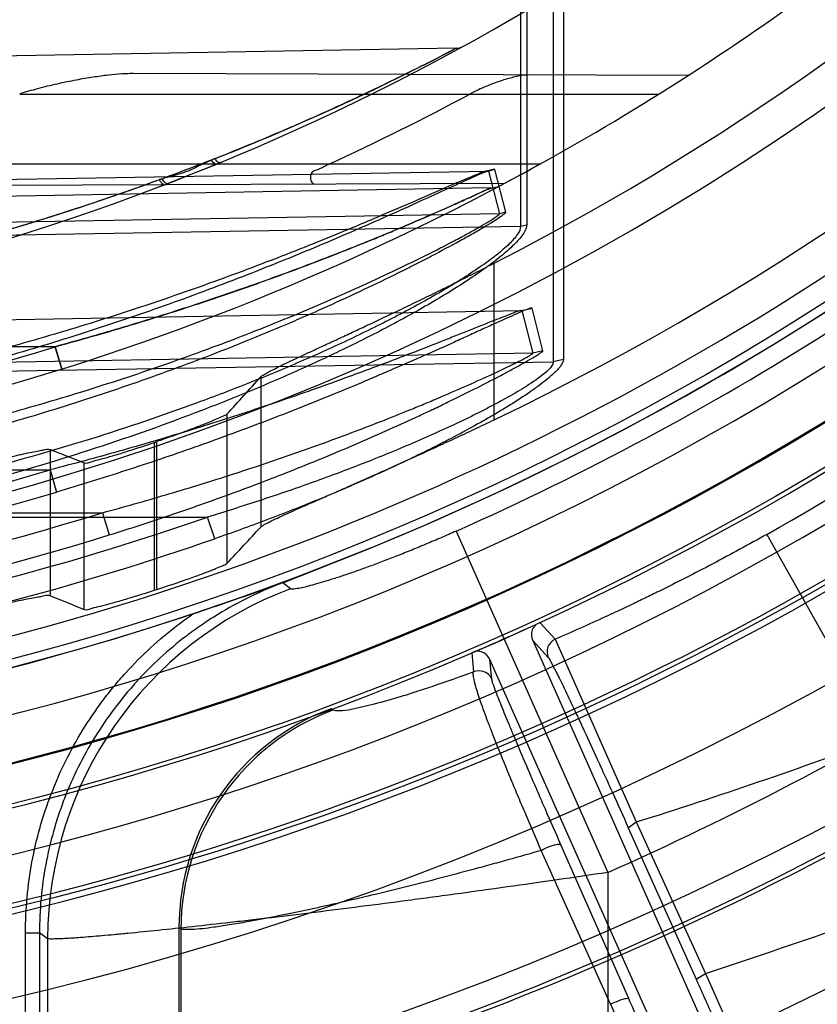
# Model space of a CAD drawing. Header units: millimetres. Extents: x 0 to 297, y 0 to 210.
# Tile 76 of 256: x 145.949 to 146.068, y 92.735 to 92.883. Entities that reach past the tile are written whole.
import ezdxf

# ---------------------------------------------------------------- set-up
doc = ezdxf.new("R2010")
doc.units = ezdxf.units.MM
doc.header["$LTSCALE"] = 16.335
doc.layers.get('0').update_dxf_attribs({"linetype": 'CONTINUOUS'})
for name, color, linetype in [('01_GLOBAL', 7, 'CONTINUOUS'), ('INTFCLR_1', 7, 'CONTINUOUS'), ('INTFCLR_144815', 7, 'CONTINUOUS')]:
    doc.layers.add(name, color=color, linetype=linetype)

msp = doc.modelspace()

# ---------------------------------------------------------------- linework, layer by layer
at = {"color": 7, "linetype": 'Continuous'}
msp.add_circle((146.8548034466, 92.13446435), 2.66, dxfattribs=at)
at = {"color": 9, "linetype": 'Continuous'}
msp.add_arc((146.8548034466, 92.13446435), 2.6259090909, 92.9674534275, 177.0325465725, dxfattribs=at)
at = {"layer": '01_GLOBAL', "color": 7, "linetype": 'Continuous'}
msp.add_circle((146.8548034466, 92.13446435), 2.695, dxfattribs=at)
at = {"layer": 'INTFCLR_1', "color": 9, "linetype": 'Continuous'}
for p, q in [((146.0237571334, 92.9294790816), (146.0237571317, 92.8516106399)), ((146.0246863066, 92.92965596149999), (146.0246863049, 92.8518386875)), ((146.0286589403, 92.9137320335), (146.0286589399, 92.8313082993)), ((146.0301730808, 92.91401357), (146.0301730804, 92.83167127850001)), ((146.0141199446, 92.8782564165), (145.8396077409, 92.8752102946)), ((146.0488330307, 92.8741797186), (145.9657333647, 92.87446979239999)), ((145.9487531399, 92.8714100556), (146.0444739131, 92.8714100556)), ((146.0266575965, 92.8609100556), (145.9091496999, 92.8609100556)), ((145.8396077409, 92.8567533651), (146.0189479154, 92.8598814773)), ((146.0189479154, 92.8598814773), (146.0188638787, 92.8599126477)), ((146.0198976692, 92.8601274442), (146.0189479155, 92.8598814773)), ((146.0189479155, 92.8598814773), (146.0205980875, 92.853491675)), ((146.0215404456, 92.85373372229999), (146.0198976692, 92.8601274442)), ((145.9083029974, 92.8576498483), (146.021387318, 92.85804458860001)), ((146.019255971, 92.85734286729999), (145.8640466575, 92.85463367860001)), ((146.0205980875, 92.853491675), (145.8396077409, 92.85033478)), ((146.0215404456, 92.85373372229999), (146.0205980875, 92.853491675)), ((145.8396077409, 92.8484908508), (146.0237571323, 92.8516106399)), ((146.0237571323, 92.8516106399), (146.0246863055, 92.85183868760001)), ((145.8640466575, 92.8361917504), (146.02396035, 92.83898101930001)), ((146.02396035, 92.83898101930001), (146.0239103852, 92.8389975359)), ((146.02396035, 92.83898101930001), (146.0255064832, 92.83937165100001)), ((146.02396035, 92.83898101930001), (146.0255708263, 92.8325905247)), ((146.0271054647, 92.83297523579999), (146.0255064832, 92.83937165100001)), ((145.9540553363, 92.83357365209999), (145.8606077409, 92.83357365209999)), ((146.0255708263, 92.8325905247), (145.8640466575, 92.82977316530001)), ((145.9550406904, 92.8302337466), (145.9540553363, 92.83357365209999)), ((145.9540553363, 92.83357365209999), (145.955040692, 92.8302337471)), ((146.0271054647, 92.83297523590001), (146.0255708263, 92.8325905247)), ((145.8640466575, 92.8285195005), (146.0286589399, 92.8313082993)), ((146.0301730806, 92.8316712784), (146.02865894, 92.8313082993)), ((145.8606077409, 92.8151470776), (145.9533156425, 92.8151470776)), ((145.9533156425, 92.8151470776), (145.9542482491, 92.8117937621)), ((145.8326077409, 92.8080789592), (145.976882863, 92.8080789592)), ((145.8606077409, 92.8087284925), (145.9611497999, 92.8087284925)), ((145.9611499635, 92.80872848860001), (145.9621288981, 92.80538970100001)), ((145.9779654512, 92.8048234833), (145.976882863, 92.8080789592))]:
    msp.add_line(p, q, dxfattribs=at)
at = {"layer": 'INTFCLR_1', "color": 7, "linetype": 'Continuous'}
for p, q in [((145.9705458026, 92.85786174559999), (145.9782187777, 92.8609100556)), ((145.9782187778, 92.8609100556), (145.9766829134, 92.86028285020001)), ((146.0266575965, 92.8609100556), (146.0251005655, 92.8600524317)), ((145.9762656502, 92.8601150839), (145.9708273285, 92.8579703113))]:
    msp.add_line(p, q, dxfattribs=at)
at = {"layer": 'INTFCLR_1', "color": 6, "linetype": 'Continuous'}
msp.add_line((145.978781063, 92.86114136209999), (145.9782187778, 92.8609100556), dxfattribs=at)
for centre, radius, start, end in [((145.8396077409, 93.1986600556), 0.4224162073, 270, 90.00000002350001), ((145.8396077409, 93.1986600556), 0.4014439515, 270, 90.00000002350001), ((145.8396077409, 93.1986600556), 0.3860864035, 298.9781910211, 302.8139688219), ((145.8389862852, 93.2015768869), 0.3747125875, 294.6129913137, 298.2222021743), ((145.8398795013, 93.19866327), 0.411836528, 273.3847160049, 287.2678979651)]:
    msp.add_arc(centre, radius, start, end, dxfattribs=at)
at = {"layer": 'INTFCLR_1', "color": 9, "linetype": 'Continuous'}
for centre, radius, start, end in [((145.8396077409, 93.1986600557), 0.3650864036, 269.9999999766, 303.1824438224), ((145.8396077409, 93.1986600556), 0.3860864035, 302.8139688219, 307.7133577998), ((145.8426699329, 93.2053299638), 0.3692862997, 291.5005301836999, 297.6632614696), ((146.0140832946, 92.8803560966), 0.0021, 271.0000000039, 298.7289681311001), ((145.9866574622, 92.83979084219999), 0.0235888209, 111.486817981, 112.9469111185), ((145.8396077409, 93.1986600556), 0.3860864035, 269.9999999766, 298.0879374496), ((146.0191948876, 92.8608423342), 0.0035, 271.0000000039, 297.9955409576), ((145.8396683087, 93.1986628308), 0.3825892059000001, 273.653326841, 287.396429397), ((145.8394015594, 93.19866283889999), 0.4000759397, 273.531716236, 286.5427789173), ((145.8393409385, 93.1986602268), 0.4035707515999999, 273.5313428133, 286.5425042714), ((145.8409375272, 93.1985417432), 0.4134517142, 273.1956074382, 289.1963105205), ((145.8399456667, 93.1986353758), 0.4083111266, 273.3839117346, 287.2680685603), ((145.8408871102, 93.19854040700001), 0.4168974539, 272.2498865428, 289.1963144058)]:
    msp.add_arc(centre, radius, start, end, dxfattribs=at)
at = {"layer": 'INTFCLR_1', "color": 7, "linetype": 'Continuous'}
for centre, radius, start, end in [((145.8396077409, 93.1986600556), 0.3860864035, 298.0879374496, 298.9781910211), ((145.8496265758, 93.180131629), 0.3650230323, 298.0698537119, 298.7327882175), ((145.841032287, 93.19602554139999), 0.3830914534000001, 298.0854886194, 298.7168410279)]:
    msp.add_arc(centre, radius, start, end, dxfattribs=at)
at = {"layer": 'INTFCLR_1', "color": 9, "linetype": 'Continuous'}
for points, knots in [([(146.0141199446, 92.8782564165), (146.0131143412, 92.8777291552), (146.0115936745, 92.87694080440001), (146.0094792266, 92.87586330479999), (146.0070351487, 92.87463332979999), (146.0043589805, 92.87331593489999), (146.0014862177, 92.8719353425), (145.9983225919, 92.8704416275), (145.9950386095, 92.8689345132), (145.9916530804, 92.86742626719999), (145.9881303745, 92.8658892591), (145.9817859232, 92.8632094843), (145.9724771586, 92.8595380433), (145.9629406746, 92.85613028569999), (145.9551338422, 92.8535559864), (145.9471978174, 92.8510845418), (145.937163, 92.8482326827), (145.9249929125, 92.8452087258), (145.9086661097, 92.8417250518), (145.8881203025, 92.8383978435), (145.8637023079, 92.8360749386), (145.8475074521, 92.8355723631), (145.8396077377, 92.83557283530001)], [0, 0, 0, 0, 0.0187784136, 0.0283277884, 0.0392482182, 0.0640293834, 0.0776580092, 0.09196060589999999, 0.1218891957, 0.1374137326, 0.153256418, 0.1854526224, 0.251312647, 0.3187201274, 0.3529062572, 0.3872583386, 0.456181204, 0.5254040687, 0.5946131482, 0.7322372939, 0.8693511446, 1, 1, 1, 1]), ([(145.9782187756, 92.8609100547), (145.9781672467, 92.8609041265), (145.9778341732, 92.8609949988), (145.9776246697, 92.8612881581), (145.9774606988, 92.8615129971)], [0, 0, 0, 0, 0.1571079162, 1, 1, 1, 1]), ([(145.9787810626, 92.86114136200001), (145.9787358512, 92.8611227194), (145.9783757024, 92.8611650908), (145.9781789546, 92.8615036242), (145.9780171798, 92.86174028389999)], [0, 0, 0, 0, 0.1457333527, 1, 1, 1, 1]), ([(146.0198976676, 92.8601274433), (146.0198766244, 92.86020901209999), (146.0194077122, 92.86005585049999), (146.0188941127, 92.85990120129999), (146.0177859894, 92.85943536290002), (146.0167427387, 92.85898326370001), (146.0157296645, 92.8585313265), (146.0145518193, 92.858000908), (146.0122148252, 92.8569371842), (146.0085791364, 92.8552747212), (146.004719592, 92.85353397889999), (146.001410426, 92.85206712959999), (145.9979008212, 92.8505324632), (145.9943072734, 92.84899692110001), (145.9906399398, 92.84747030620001), (145.9849632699, 92.84515077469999), (145.9762716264, 92.8417719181), (145.9644270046, 92.83756404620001), (145.9543343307, 92.83432537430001), (145.9461328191, 92.8319074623), (145.9378509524, 92.8296099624), (145.9295048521, 92.827511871), (145.9211011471, 92.8256178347), (145.9126651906, 92.8238622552), (145.9020911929, 92.82193420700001), (145.8851550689, 92.8194236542), (145.8643293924, 92.81738917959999), (145.8477014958, 92.8168508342), (145.8396077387, 92.81684548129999)], [0, 0, 0, 0, 0.0013514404, 0.0051117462, 0.0111694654, 0.0192133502, 0.0238581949, 0.028879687, 0.0399624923, 0.0650326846, 0.09302694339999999, 0.1078824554, 0.1231033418, 0.1544783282, 0.1705742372, 0.186831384, 0.2528572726, 0.3201560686, 0.3884586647, 0.4228741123, 0.4573253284, 0.52633651, 0.5609061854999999, 0.5955214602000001, 0.6645675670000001, 0.733304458, 0.8701529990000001, 1, 1, 1, 1]), ([(146.0188636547, 92.8599124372), (146.0184870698, 92.8599058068), (146.0174004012, 92.8594015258), (146.0157815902, 92.8587992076), (146.0138917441, 92.85797019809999), (146.0113060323, 92.8568513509), (146.0076889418, 92.8552662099), (146.0038504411, 92.85361211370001), (146.0005593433, 92.852217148), (145.9970684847, 92.8507577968), (145.993494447, 92.84929777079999), (145.9898474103, 92.8478465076), (145.9842000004, 92.8456407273), (145.9755531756, 92.8424281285), (145.9637733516, 92.8384295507), (145.9537380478, 92.8353534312), (145.9455831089, 92.83305724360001), (145.9373453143, 92.830874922), (145.9290452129, 92.8288828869), (145.9206890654, 92.82708515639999), (145.9122983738, 92.8254185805), (145.9017815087, 92.82358879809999), (145.8849360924, 92.82120668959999), (145.8642132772, 92.8192764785), (145.8476688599, 92.81876613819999), (145.8396077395, 92.8187611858)], [0, 0, 0, 0, 0.006095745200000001, 0.0187161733, 0.0283459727, 0.039384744, 0.0643536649, 0.09223808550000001, 0.1070379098, 0.1222039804, 0.1534738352, 0.1695201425, 0.1857302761, 0.2515978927, 0.31878918, 0.3870365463, 0.4214437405, 0.4558992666, 0.5249549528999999, 0.5595635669, 0.5942281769, 0.6634010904, 0.7322967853, 0.8695355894, 1, 1, 1, 1]), ([(145.9701091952, 92.85872731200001), (145.9675389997, 92.85777020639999), (145.9636485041, 92.85638971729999), (145.9584138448, 92.85463782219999), (145.950452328, 92.8520446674), (145.9410484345, 92.8492754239), (145.9301752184, 92.8464908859), (145.9192307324, 92.84391420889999), (145.9054711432, 92.84118696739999), (145.8888799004, 92.8386476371), (145.8722357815, 92.8368495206), (145.8558054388, 92.8357982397), (145.8449202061, 92.83557757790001), (145.8396077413, 92.8355728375)], [0, 0, 0, 0, 0.0617613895, 0.09294716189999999, 0.1243056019, 0.2503181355, 0.3136033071, 0.3770490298, 0.5034991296, 0.6293644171, 0.7549040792, 0.8803678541, 1, 1, 1, 1]), ([(145.9540553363, 92.83357365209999), (145.9572729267, 92.8344511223), (145.9636699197, 92.8362624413), (145.9731601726, 92.83921055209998), (145.9825072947, 92.8423613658), (145.9901831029, 92.8451517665), (145.9962143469, 92.84747539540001), (145.9999127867, 92.8489451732), (146.0028092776, 92.8501297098), (146.0055877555, 92.85128442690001), (146.0088941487, 92.852687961), (146.0120365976, 92.8540700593), (146.0143914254, 92.85511223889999), (146.0158576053, 92.855788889), (146.0175041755, 92.8564961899), (146.0179531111, 92.8568498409), (146.0194472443, 92.8573462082), (146.019255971, 92.85734286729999)], [0, 0, 0, 0, 0.1439991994, 0.2870321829, 0.4290317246, 0.569854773, 0.6396317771, 0.7080941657, 0.7416890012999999, 0.7747394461, 0.8380349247, 0.8965827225, 0.9235689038, 0.948114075, 0.9691313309, 0.9917401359, 1, 1, 1, 1]), ([(146.019255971, 92.85734286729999), (146.0181720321, 92.85683773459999), (146.0165733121, 92.8561026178), (146.0144046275, 92.855122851), (146.0127143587, 92.8543677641), (146.0108934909, 92.8535639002), (146.0082904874, 92.8524327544), (146.0048812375, 92.8509837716), (146.0013786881, 92.84953880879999), (145.9984842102, 92.8483789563), (145.9955165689, 92.84720583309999), (145.9902389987, 92.8451734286), (145.9825772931, 92.8423862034), (145.9748006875, 92.83976176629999), (145.9684866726, 92.8377604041), (145.9621031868, 92.8358177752), (145.9572805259, 92.8344533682), (145.9540553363, 92.83357365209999)], [0, 0, 0, 0, 0.0516329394, 0.07597447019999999, 0.1027491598, 0.1315643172, 0.161913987, 0.2252911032, 0.2915055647, 0.3255023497, 0.3599250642, 0.4292866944, 0.5696783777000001, 0.7119074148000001, 0.7836251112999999, 0.8556591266, 1, 1, 1, 1]), ([(145.839607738, 92.8070912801), (145.847845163, 92.8070857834), (145.8647069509, 92.8076069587), (145.890075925, 92.8100399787), (145.9113561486, 92.81352166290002), (145.9282235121, 92.8171634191), (145.9387106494, 92.8198036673), (145.9470575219, 92.8221356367), (145.9553428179, 92.8246059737), (145.9655481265, 92.8279403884), (145.9775363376, 92.8323275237), (145.9863336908, 92.83590526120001), (145.9920787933, 92.8383965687), (145.9957925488, 92.84004776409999), (146.0002864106, 92.84212021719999), (146.0046505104, 92.84423291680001), (146.0079948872, 92.8459135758), (146.0110694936, 92.8474980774), (146.0139428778, 92.8490345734), (146.0162979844, 92.8503516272), (146.0174847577, 92.8510337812), (146.0185074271, 92.8516309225), (146.0195622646, 92.85227843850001), (146.020642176, 92.85293751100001), (146.0211569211, 92.8533743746), (146.021566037, 92.8536337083), (146.021540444, 92.85373372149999)], [0, 0, 0, 0, 0.1300529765, 0.2661331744, 0.402088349, 0.470213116, 0.5385310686, 0.5727885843, 0.6070347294, 0.6750245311, 0.7422550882, 0.8085420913, 0.8249272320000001, 0.8411193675, 0.8727084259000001, 0.9030533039, 0.9176641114, 0.9318012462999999, 0.9576606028, 0.9691087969, 0.9743905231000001, 0.9792876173, 0.987752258, 0.9942421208, 0.9983701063, 1, 1, 1, 1]), ([(145.8396077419, 92.8091676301), (145.8478128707, 92.80916172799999), (145.8645921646, 92.8096547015), (145.88983243, 92.8119611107), (145.9110002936, 92.8152634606), (145.9277811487, 92.81872072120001), (145.9382134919, 92.82122785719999), (145.946517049, 92.82344301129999), (145.9547560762, 92.8257890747), (145.9649040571, 92.8289563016), (145.9768274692, 92.8331257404), (145.9855806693, 92.8365283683), (145.991297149, 92.8388984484), (145.994990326, 92.84046854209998), (145.9994592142, 92.8424393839), (146.0038003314, 92.84444941), (146.0071271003, 92.8460486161), (146.0101844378, 92.84755592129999), (146.0130420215, 92.84901790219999), (146.0153850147, 92.85027172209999), (146.016565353, 92.8509210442), (146.0175823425, 92.851489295), (146.0186299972, 92.8521054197), (146.0197062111, 92.85273268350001), (146.0202128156, 92.85314822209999), (146.0206240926, 92.8533951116), (146.0205980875, 92.853491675)], [0, 0, 0, 0, 0.1306793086, 0.2671604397, 0.403412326, 0.4716301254, 0.5399963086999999, 0.5742589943, 0.60849664, 0.6764261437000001, 0.7435348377, 0.8096344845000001, 0.8259621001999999, 0.8420927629, 0.8735480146, 0.9037457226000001, 0.9182784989, 0.9323352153, 0.9580328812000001, 0.9694018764, 0.9746449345, 0.9795046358, 0.9878997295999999, 0.9943285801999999, 0.9984072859, 1, 1, 1, 1]), ([(146.0237571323, 92.8516106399), (146.0237585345, 92.85119088), (146.0232307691, 92.8501880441), (146.0219483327, 92.8488020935), (146.020038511, 92.84717930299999), (146.0176407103, 92.8454358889), (146.0148827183, 92.8436268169), (146.0107806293, 92.8411508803), (146.0064085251, 92.8387613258), (146.00182867, 92.8364365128), (145.9970009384, 92.8341039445), (145.990782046, 92.8312929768), (145.983137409, 92.8281221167), (145.9727413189, 92.8241404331), (145.9595159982, 92.81966587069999), (145.9433810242, 92.8150477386), (145.926999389, 92.81114594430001), (145.9159511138, 92.8090370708), (145.9103981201, 92.8080789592)], [0, 0, 0, 0, 0.0102308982, 0.0258195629, 0.0465372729, 0.07094893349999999, 0.09813150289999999, 0.1268757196, 0.1877218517, 0.2195079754, 0.2520561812, 0.3183951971, 0.3858144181, 0.4537427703, 0.5897004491, 0.725948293, 0.8626566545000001, 1, 1, 1, 1]), ([(146.0246863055, 92.85183868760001), (146.0246863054, 92.85139949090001), (146.0241654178, 92.85035225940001), (146.0228720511, 92.8488888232), (146.0209527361, 92.8471813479), (146.0185409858, 92.8453466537), (146.0157672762, 92.843445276), (146.0116461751, 92.84084153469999), (146.0072501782, 92.8383285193), (146.0026438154, 92.83588354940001), (145.9977927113, 92.8334295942), (145.9915413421, 92.8304762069), (145.9838572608, 92.8271373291), (145.9734091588, 92.82295172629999), (145.9601183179, 92.8182409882), (145.9438967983, 92.81337727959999), (145.9274273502, 92.8092699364), (145.9163187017, 92.8070289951), (145.9107326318, 92.80603003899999)], [0, 0, 0, 0, 0.0105762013, 0.0264755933, 0.0474618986, 0.0721050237, 0.09948727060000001, 0.1283920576, 0.1894824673, 0.2213568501, 0.2539711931, 0.3203882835, 0.3878155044, 0.4556932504, 0.5913945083, 0.7272133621, 0.8633490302, 1, 1, 1, 1]), ([(146.0239104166, 92.83899755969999), (146.0234783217, 92.8389905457), (146.0222410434, 92.8383849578), (146.020423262, 92.83777385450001), (146.0183893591, 92.8369424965), (146.0165099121, 92.83619671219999), (146.0145013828, 92.8353909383), (146.0116502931, 92.83426416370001), (146.0079398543, 92.83280238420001), (146.0041333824, 92.8313488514), (146.0010019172, 92.8301702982), (145.9978016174, 92.82898582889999), (145.9921211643, 92.82693381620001), (145.9838878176, 92.8241019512), (145.9738431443, 92.820894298), (145.9636411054, 92.8178854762), (145.9567665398, 92.816039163), (145.9533156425, 92.8151470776)], [0, 0, 0, 0, 0.0173850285, 0.0533311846, 0.0782234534, 0.1054977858, 0.1347463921, 0.1652626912, 0.2288340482, 0.2951743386, 0.3291763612, 0.3634359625, 0.4324534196, 0.5721449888, 0.7136705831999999, 0.8566102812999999, 1, 1, 1, 1]), ([(146.0255064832, 92.83937165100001), (146.0254822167, 92.83946835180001), (146.0249187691, 92.8391817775), (146.0243319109, 92.8390403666), (146.0230679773, 92.8384509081), (146.0219116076, 92.83794736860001), (146.020820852, 92.8374511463), (146.0196075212, 92.8368994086), (146.017993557, 92.8361615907), (146.0159674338, 92.8352370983), (146.0130937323, 92.83393244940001), (146.0093500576, 92.83225339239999), (146.0055114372, 92.830570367), (146.0023511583, 92.8292121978), (145.9991234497, 92.82784470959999), (145.9933978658, 92.8254729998), (145.9850964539, 92.8221979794), (145.9749644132, 92.8184784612), (145.9646722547, 92.81498754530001), (145.9577333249, 92.8128289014), (145.9542482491, 92.8117937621)], [0, 0, 0, 0, 0.0039104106, 0.0150974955, 0.0322013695, 0.0539793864, 0.0661306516, 0.0789488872, 0.1063294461, 0.1356968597, 0.1663127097, 0.2301093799, 0.2966250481, 0.3307039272, 0.3650239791, 0.4341153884, 0.5737737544, 0.7150116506, 0.8574056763, 1, 1, 1, 1]), ([(145.9611499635, 92.80872848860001), (145.9643259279, 92.8095860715), (145.9706396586, 92.8113631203), (145.9800114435, 92.81424696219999), (145.9892451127, 92.8173345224), (145.996829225, 92.82007659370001), (146.0027903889, 92.82236804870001), (146.0064471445, 92.82382508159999), (146.0093120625, 92.8250042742), (146.0120653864, 92.8261579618), (146.0153377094, 92.8275738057), (146.0184679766, 92.82897520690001), (146.020769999, 92.83005795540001), (146.0220799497, 92.8306820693), (146.0230307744, 92.8311511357), (146.0237423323, 92.83150847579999), (146.0244038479, 92.831858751), (146.0250456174, 92.83218958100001), (146.0253251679, 92.8324051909), (146.0255927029, 92.8325379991), (146.0255708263, 92.8325905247)], [0, 0, 0, 0, 0.1433710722, 0.285824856, 0.4272963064, 0.5676519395, 0.6372511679, 0.7056207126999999, 0.7391983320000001, 0.7722708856, 0.8357217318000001, 0.8945872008, 0.9217222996, 0.9466038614, 0.9577926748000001, 0.9679849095, 0.9811404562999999, 0.9911243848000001, 0.9975202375, 1, 1, 1, 1]), ([(145.9621288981, 92.80538970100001), (145.9653353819, 92.8063864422), (145.9717086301, 92.80845725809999), (145.9811612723, 92.8118037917), (145.9904751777, 92.8153794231), (145.9981197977, 92.8185520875), (146.0041298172, 92.8211947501), (146.007816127, 92.82287864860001), (146.0107053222, 92.824237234), (146.0134831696, 92.8255690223), (146.0167862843, 92.82719889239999), (146.0199397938, 92.8288195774), (146.0222654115, 92.8300580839), (146.0237947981, 92.8308969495), (146.0250340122, 92.8315948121), (146.0259323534, 92.8321353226), (146.026569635, 92.83251286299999), (146.026872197, 92.83276696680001), (146.0271204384, 92.8329151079), (146.0271054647, 92.83297523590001)], [0, 0, 0, 0, 0.1423708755, 0.2840927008, 0.4251178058, 0.5653296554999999, 0.6349798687, 0.7034793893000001, 0.7371561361, 0.7703470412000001, 0.8340956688, 0.8933152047, 0.9206927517, 0.9457692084, 0.9673778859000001, 0.9806970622, 0.9908468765, 0.9973727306, 1, 1, 1, 1]), ([(146.02865894, 92.8313082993), (146.0286586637, 92.8310745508), (146.0283307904, 92.8305079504), (146.0271390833, 92.82933561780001), (146.025493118, 92.82819422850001), (146.0231814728, 92.82675059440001), (146.0212273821, 92.8256452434), (146.0191681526, 92.82454823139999), (146.0169824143, 92.8234290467), (146.012985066, 92.8214847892), (146.008273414, 92.8193838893), (146.0034361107, 92.81737871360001), (145.9984951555, 92.81541287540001), (145.9922313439, 92.8130863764), (145.9846085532, 92.8104787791), (145.9794691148, 92.8088610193), (145.976882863, 92.8080789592)], [0, 0, 0, 0, 0.0122479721, 0.0318243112, 0.08869603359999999, 0.11586088, 0.1748654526, 0.2061881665, 0.2381328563, 0.3035241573, 0.4390840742, 0.508358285, 0.5778976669, 0.7177089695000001, 0.8584252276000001, 1, 1, 1, 1]), ([(146.0301730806, 92.8316712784), (146.0301730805, 92.83133746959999), (146.029692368, 92.83053198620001), (146.0287904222, 92.82960549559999), (146.0276566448, 92.82862660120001), (146.0264699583, 92.8277122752), (146.02465351, 92.82641818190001), (146.0226843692, 92.82514242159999), (146.0206046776, 92.8238760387), (146.0184022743, 92.8225857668), (146.0143777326, 92.82034647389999), (146.0096244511, 92.8179212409), (146.0047436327, 92.81559706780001), (145.9997629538, 92.8133299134), (145.9934507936, 92.8106360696), (145.9857635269, 92.8076131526), (145.9805759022, 92.8057323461), (145.9779654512, 92.8048234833)], [0, 0, 0, 0, 0.0168899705, 0.043970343, 0.06663985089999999, 0.0922747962, 0.1198436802, 0.1794312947, 0.2109534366, 0.2430411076, 0.3085773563, 0.4439586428, 0.512948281, 0.582098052, 0.7208369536, 0.8601406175, 1, 1, 1, 1])]:
    msp.add_open_spline(points, degree=3, knots=knots, dxfattribs=at)
at = {"layer": 'INTFCLR_1', "color": 7, "linetype": 'Continuous'}
for points, knots in [([(145.9657333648, 92.87446979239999), (145.9651697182, 92.8744714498), (145.9639364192, 92.8744199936), (145.9619482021, 92.8742305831), (145.9596752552, 92.8739237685), (145.9571120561, 92.8734891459), (145.954323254, 92.8729208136), (145.9514917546, 92.87224091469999), (145.9496329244, 92.871697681), (145.9487531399, 92.8714100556)], [0, 0, 0, 0, 0.0977212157, 0.2138031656, 0.3461778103, 0.4952697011, 0.6644560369, 0.8395251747, 1, 1, 1, 1]), ([(145.9774606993, 92.8615129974), (145.9768716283, 92.8612553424), (145.9757032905, 92.86071642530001), (145.9739680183, 92.859812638), (145.9718971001, 92.85919366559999), (145.9704367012, 92.8588198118), (145.9696225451, 92.8585924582)], [0, 0, 0, 0, 0.2299184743, 0.4602849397, 0.6977218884, 1, 1, 1, 1]), ([(145.9696225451, 92.8585924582), (145.9697095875, 92.8584623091), (145.9699044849, 92.858184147), (145.9703599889, 92.8577022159), (145.9705458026, 92.85786174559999)], [0, 0, 0, 0, 0.3899957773, 1, 1, 1, 1]), ([(145.9708273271, 92.8579703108), (145.9707207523, 92.85792926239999), (145.9703832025, 92.8582490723), (145.9702279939, 92.8585156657), (145.9701091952, 92.85872731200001)], [0, 0, 0, 0, 0.3199829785, 1, 1, 1, 1])]:
    msp.add_open_spline(points, degree=3, knots=knots, dxfattribs=at)
at = {"layer": 'INTFCLR_1', "color": 6, "linetype": 'Continuous'}
for points, knots in [([(146.0249501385, 92.874263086), (146.0245015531, 92.8742646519), (146.0234169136, 92.8741134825), (146.0216688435, 92.8736728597), (146.0196080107, 92.872977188), (146.0177563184, 92.8722051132), (146.016599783, 92.8716328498), (146.0161849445, 92.8714100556)], [0, 0, 0, 0, 0.1450752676, 0.351760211, 0.5829371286, 0.8477153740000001, 1, 1, 1, 1]), ([(145.9950491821, 92.8609100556), (145.9945420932, 92.8606779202), (145.9937298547, 92.8601131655), (145.9919333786, 92.8597484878), (145.9923817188, 92.85794333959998), (145.9929001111, 92.8579451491)], [0, 0, 0, 0, 0.3595817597, 0.6657584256, 1, 1, 1, 1])]:
    msp.add_open_spline(points, degree=3, knots=knots, dxfattribs=at)
at = {"layer": 'INTFCLR_144815', "color": 9, "linetype": 'Continuous'}
for p, q in [((146.0198215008, 92.8226474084), (146.0198215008, 92.84609274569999)), ((145.984869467, 92.8290679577), (145.984869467, 92.80657741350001)), ((145.979792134, 92.8234986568), (145.979792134, 92.8011443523)), ((145.968908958, 92.8192428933), (145.968908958, 92.79710726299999)), ((145.9693065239, 92.7972354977), (145.9693065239, 92.8193786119)), ((145.9533460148, 92.7963003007), (145.9533460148, 92.81818286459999)), ((145.9584233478, 92.7942428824), (145.9584233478, 92.8161935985)), ((146.0141136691, 92.80596638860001), (146.0368235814, 92.7548618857)), ((146.0606249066, 92.8054780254), (146.0777518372, 92.7750097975)), ((145.9893159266, 92.7973436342), (145.9881816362, 92.7982304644)), ((146.0289444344, 92.7897923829), (146.0266657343, 92.792286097)), ((146.0289444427, 92.7897923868), (146.0410724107, 92.762421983)), ((146.0255704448, 92.7895860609), (146.0279075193, 92.7870353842)), ((146.0164362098, 92.7877316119), (146.0167138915, 92.78488971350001)), ((146.0194572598, 92.7838157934), (146.0191756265, 92.78673890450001)), ((146.0398878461, 92.7615679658), (146.0410724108, 92.7624219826)), ((146.0410724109, 92.7624219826), (146.0514401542, 92.739738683)), ((146.0398878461, 92.7615679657), (146.0500482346, 92.7388846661)), ((146.0399623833, 92.735975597), (146.0297991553, 92.7590138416)), ((146.0372338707, 92.7351215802), (146.0268632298, 92.75815982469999)), ((146.0368235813, 92.7548618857), (146.0368235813, 92.72253311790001)), ((145.9496149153, 92.7086986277), (145.9496149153, 92.7457998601)), ((145.9496149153, 92.7457998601), (145.9517120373, 92.7457998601)), ((145.9517120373, 92.7457998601), (145.9517120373, 92.7086986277)), ((145.9529387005, 92.7449474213), (145.9517120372, 92.74579986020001)), ((145.9728957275, 92.74642079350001), (145.9726077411, 92.7466209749)), ((145.9728957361, 92.7464207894), (145.9728957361, 92.7145089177)), ((145.9529387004, 92.7449474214), (145.9529387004, 92.71041911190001)), ((146.0500482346, 92.7388846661), (146.05144016, 92.739738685)), ((146.05144016, 92.739738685), (146.0671743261, 92.7042470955))]:
    msp.add_line(p, q, dxfattribs=at)
at = {"layer": 'INTFCLR_144815', "color": 6, "linetype": 'Continuous'}
for p, q in [((145.9881816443, 92.7982304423), (146.0013615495, 92.80348325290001)), ((146.0013615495, 92.80348325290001), (145.9915217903, 92.7995517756)), ((146.026054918, 92.791976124), (146.0266657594, 92.7922860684)), ((146.0255704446, 92.7895860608), (146.0647450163, 92.7015985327)), ((146.0170752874, 92.78797814), (146.0164362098, 92.7877316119)), ((146.0583501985, 92.69875137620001), (146.0191756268, 92.7867389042)), ((145.9956610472, 92.7791794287), (145.9953866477, 92.77938466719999)), ((145.9726077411, 92.7466209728), (145.9726077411, 92.71410412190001))]:
    msp.add_line(p, q, dxfattribs=at)
at = {"layer": 'INTFCLR_144815', "color": 7, "linetype": 'Continuous'}
for p, q in [((145.9848734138, 92.79708467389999), (145.9915218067, 92.7995518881)), ((145.9915217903, 92.7995517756), (145.9865399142, 92.7976800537)), ((145.9747727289, 92.79361803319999), (145.9848734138, 92.79708467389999))]:
    msp.add_line(p, q, dxfattribs=at)
at = {"layer": 'INTFCLR_144815', "color": 6, "linetype": 'Continuous'}
for radius in [0.4466793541, 0.4256665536]:
    msp.add_circle((145.8396077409, 93.1986600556), radius, dxfattribs=at)
for centre, radius, start, end in [((145.8396077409, 93.1986600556), 0.6157754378, 313.9937911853, 154.5150993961), ((145.8396077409, 93.1986600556), 0.5947754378, 312.9543589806, 154.5144414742), ((145.8396077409, 93.1986600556), 0.5751005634, 282.2440355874, 71.2863570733), ((145.8396077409, 93.1986600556), 0.4627266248, 45.0000000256, 314.9999999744), ((145.8396077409, 93.1986600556), 0.4618985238, 44.999999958, 315.000000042), ((145.8396077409, 93.1986600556), 0.461229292, 44.99999997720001, 315.0000000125), ((145.8396077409, 93.1986600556), 0.4472794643, 47.86578076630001, 312.1342192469), ((145.8396077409, 93.1986600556), 0.4408857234, 45.72777364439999, 314.2722263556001), ((145.8396077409, 93.1986600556), 0.4268887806, 45.6663486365, 314.3336513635), ((145.8396077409, 93.1986600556), 0.4169682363, 295.6072723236, 334.3927276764), ((145.8396077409, 93.1986600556), 0.3959554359, 297.0737153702, 332.9262846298), ((145.8396077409, 93.1986600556), 0.5947754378, 205.4855585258, 293.0456409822), ((145.8396077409, 93.1986600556), 0.6157754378, 205.4849006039, 292.0062088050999), ((145.8396077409, 93.1986600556), 0.427, 292.2602718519, 310.9966113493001), ((145.8396077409, 93.1986600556), 0.4008443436, 288.8185484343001, 288.8785955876), ((145.8396077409, 93.1986600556), 0.4977333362, 259.4836750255, 310.0313711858), ((145.8396077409, 93.1986600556), 0.4218571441, 287.8487159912, 287.9054519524), ((145.8396077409, 93.1986600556), 0.427, 280.6326298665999, 288.4538817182), ((145.8396077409, 93.1986600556), 0.4473594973, 293.2829108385, 294.7170891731), ((146.007549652, 92.746628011), 0.0349416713, 110.3706651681, 180.0115408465), ((145.8396077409, 93.1986600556), 0.5477895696, 294.5878227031, 308.4121772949), ((145.8396077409, 93.1986600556), 0.5417666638, 259.4503932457, 303.9200871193), ((145.8396077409, 93.1986600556), 0.5425, 259.2774523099, 303.8556636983)]:
    msp.add_arc(centre, radius, start, end, dxfattribs=at)
at = {"layer": 'INTFCLR_144815', "color": 9, "linetype": 'Continuous'}
for centre, radius, start, end in [((145.8396077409, 93.1986600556), 0.5712784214, 292.4997540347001, 54.0964566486), ((145.8396077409, 93.1986600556), 0.4540564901, 52.5411294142, 307.4588705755), ((145.8396077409, 93.1986600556), 0.44073522, 45.7280221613, 314.2719778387), ((145.8396077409, 93.1986600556), 0.4337362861, 45.73034182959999, 314.2696581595), ((145.8396102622, 93.1986612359), 0.5153523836, 292.4997540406, 54.09645665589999), ((145.8396077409, 93.1986600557), 0.5830188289, 203.8266800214, 313.0809380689), ((145.8396077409, 93.1986600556), 0.590019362, 203.8278898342, 312.5732768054), ((145.8396077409, 93.1986600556), 0.6110177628, 203.8266800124, 319.1799903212), ((145.8396077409, 93.1986600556), 0.4297215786, 293.9594928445, 310.8607650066), ((145.8396077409, 93.1986600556), 0.4510440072, 299.3413979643, 308.1335617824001), ((145.8396077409, 93.1986600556), 0.4750435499, 258.4596803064, 309.0091107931), ((145.8396077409, 93.1986600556), 0.4856448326, 293.9594928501, 308.3380929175), ((145.8396077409, 93.1986600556), 0.4936200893, 259.4138369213, 309.1798196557), ((145.8396077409, 93.1986600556), 0.4971179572, 259.4138369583, 309.1798197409), ((146.0090319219, 92.7448294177), 0.0560936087, 110.5781994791, 179.8794666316), ((146.0298279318, 92.7878864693), 0.0021006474, 114.8701064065, 203.9018797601), ((146.0175397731, 92.7829581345), 0.0021006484, 24.098149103, 113.1501153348), ((146.0079514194, 92.7463482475), 0.0350557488, 110.5234172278, 179.8814375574), ((145.8348308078, 93.42310480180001), 0.6921252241, 287.3365010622, 290.5471625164), ((145.6182036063, 94.0514724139), 1.3814263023, 288.2772451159, 289.4304359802)]:
    msp.add_arc(centre, radius, start, end, dxfattribs=at)
at = {"layer": 'INTFCLR_144815', "color": 7, "linetype": 'Continuous'}
for centre, radius, start, end in [((145.8288979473, 93.2366513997), 0.4664206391, 289.1015914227, 289.5363943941), ((145.9121872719, 93.0031505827), 0.2185096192, 289.5951061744, 289.8934291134), ((145.771375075, 93.4039060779), 0.643290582, 288.4320807, 289.0679721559)]:
    msp.add_arc(centre, radius, start, end, dxfattribs=at)
at = {"layer": 'INTFCLR_144815', "color": 6, "linetype": 'Continuous'}
for centre, major_axis, ratio, start_param, end_param in [((145.247703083, 93.1986600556), (0.8883082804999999, 0), 0.7456587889, -0.6021168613, -0.5919499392), ((146.22469095, 93.1986600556), (0.5779184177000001, 0), 0.7456587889, -2.0595447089, -2.0496201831), ((145.2225209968, 93.1986600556), (0.9261006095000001, 0), 0.7456587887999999, -0.6133947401, -0.6038052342), ((146.2498730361, 93.1986600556), (0.6157107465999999, 0), 0.7456587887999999, -2.0732771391, -2.0638918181)]:
    msp.add_ellipse(centre, major_axis=major_axis, ratio=ratio, start_param=start_param, end_param=end_param, dxfattribs=at)
for points, knots in [([(145.984869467, 92.8290679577), (145.9850560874, 92.8292749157), (145.9855389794, 92.8295221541), (145.9862702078, 92.82993586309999), (145.9871273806, 92.83036605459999), (145.9881765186, 92.830881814), (145.9894201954, 92.8314754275), (145.990852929, 92.83214981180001), (145.9924718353, 92.8329046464), (145.9942671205, 92.833738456), (145.9962367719, 92.83465283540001), (145.998366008, 92.8356443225), (146.0006521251, 92.83671456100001), (146.003080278, 92.8378599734), (146.005640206, 92.8390789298), (146.0083189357, 92.8403683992), (146.0110944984, 92.8417207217), (146.0139541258, 92.8431321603), (146.0168720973, 92.8445923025), (146.0188346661, 92.84558832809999), (146.0198215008, 92.84609274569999)], [0, 0, 0, 0, 0.0214966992, 0.0405828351, 0.0652793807, 0.0952925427, 0.1308285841, 0.1715592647, 0.2174515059, 0.2686150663, 0.3242550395, 0.3849632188, 0.4497974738, 0.5189726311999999, 0.5920632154, 0.6685125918, 0.7483022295, 0.8302286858, 0.9145080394, 1, 1, 1, 1]), ([(145.979792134, 92.8234986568), (145.9796236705, 92.82331587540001), (145.9790254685, 92.8231142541), (145.978062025, 92.82263984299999), (145.9770000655, 92.8222219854), (145.9759802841, 92.8218135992), (145.975096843, 92.821470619), (145.9741842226, 92.8211244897), (145.9732846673, 92.8207906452), (145.9723742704, 92.82045713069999), (145.9713952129, 92.82010583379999), (145.9703573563, 92.81974062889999), (145.9696466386, 92.81949491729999), (145.9693065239, 92.8193786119)], [0, 0, 0, 0, 0.0661323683, 0.1594392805, 0.2899398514, 0.3679395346, 0.4520198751, 0.5419855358, 0.6276363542, 0.7072865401, 0.7999357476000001, 0.9043691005, 1, 1, 1, 1]), ([(145.984869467, 92.80657741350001), (145.9850576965, 92.80678090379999), (145.9855440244, 92.8070176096), (145.9862796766, 92.80741597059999), (145.9871426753, 92.80782815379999), (145.9881986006, 92.8083217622), (145.9894498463, 92.80888863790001), (145.9908906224, 92.80953157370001), (145.9925168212, 92.81024965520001), (145.9943195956, 92.81104183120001), (145.9962955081, 92.8119089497), (145.9984296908, 92.8128476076), (146.0007183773, 92.8138587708), (146.003145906, 92.8149386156), (146.0057030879, 92.8160859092), (146.0083751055, 92.8172968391), (146.0111415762, 92.8185647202), (146.0139879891, 92.8198850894), (146.0168899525, 92.8212485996), (146.0188408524, 92.82217740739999), (146.0198215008, 92.8226474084)], [0, 0, 0, 0, 0.0216097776, 0.0408396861, 0.0657121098, 0.095971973, 0.13177605, 0.1727746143, 0.2189756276, 0.2703579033, 0.3262860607, 0.3871934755, 0.4521155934, 0.5213449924, 0.594317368, 0.6706125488, 0.7500420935, 0.8315558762, 0.9152237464, 1, 1, 1, 1]), ([(145.9584233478, 92.8161935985), (145.9587893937, 92.81605190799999), (145.9596317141, 92.816486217), (145.9606617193, 92.8166622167), (145.9616161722, 92.8169451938), (145.9624679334, 92.81718722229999), (145.963402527, 92.81746696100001), (145.9644079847, 92.81777447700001), (145.9654753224, 92.81810989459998), (145.9665908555, 92.8184688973), (145.967741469, 92.81884795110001), (145.968517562, 92.8191095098), (145.968908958, 92.8192428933)], [0, 0, 0, 0, 0.1077338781, 0.2245748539, 0.2972630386, 0.3788569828, 0.4681510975, 0.5648552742, 0.6674958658, 0.7752132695, 0.8865056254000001, 1, 1, 1, 1]), ([(145.9183939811, 92.810622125), (145.9188941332, 92.81072367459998), (145.9198937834, 92.8109278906), (145.921390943, 92.8112374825), (145.9228832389, 92.81154977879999), (145.9243677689, 92.8118641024), (145.9258416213, 92.8121797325), (145.9273018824, 92.81249590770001), (145.9287456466, 92.8128118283), (145.9301699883, 92.81312665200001), (145.9315719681, 92.8134394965), (145.932948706, 92.8137494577), (145.9342974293, 92.81405562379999), (145.9356154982, 92.814357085), (145.9369003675, 92.81465292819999), (145.9381496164, 92.8149422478), (145.9393609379, 92.81522414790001), (145.9405321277, 92.8154977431), (145.9416611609, 92.81576218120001), (145.9427461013, 92.8160166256), (145.9437852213, 92.81626028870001), (145.9447768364, 92.81649239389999), (145.9457194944, 92.81671223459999), (145.9466117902, 92.8169190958), (145.9474525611, 92.8171124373), (145.9482405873, 92.8172913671), (145.9491831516, 92.8175030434), (145.950221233, 92.8177243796), (145.9513054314, 92.8179598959), (145.9523028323, 92.8180955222), (145.9530004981, 92.8183198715), (145.9533460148, 92.81818286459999)], [0, 0, 0, 0, 0.0427966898, 0.0855582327, 0.1282023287, 0.1706459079, 0.2128052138, 0.2545963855, 0.2959354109, 0.3367384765, 0.3769192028, 0.4163916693, 0.4550764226, 0.4928956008, 0.5297741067, 0.5656400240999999, 0.6004257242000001, 0.6340654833, 0.666495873, 0.6976645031, 0.7275131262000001, 0.7559962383, 0.7830652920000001, 0.8086819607, 0.8328059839, 0.8554070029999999, 0.8764527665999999, 0.9137808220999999, 0.9446172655, 0.9688315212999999, 1, 1, 1, 1]), ([(145.9693065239, 92.7972354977), (145.9696939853, 92.7973606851), (145.9704646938, 92.7976124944), (145.9716083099, 92.7979944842), (145.972723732, 92.7983753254), (145.9737962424, 92.7987497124), (145.9748105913, 92.79911172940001), (145.9757545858, 92.7994567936), (145.9766165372, 92.799778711), (145.977384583, 92.800076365), (145.9782137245, 92.8003957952), (145.9789833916, 92.8007619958), (145.9796154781, 92.8009572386), (145.979792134, 92.8011443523)], [0, 0, 0, 0, 0.1090621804, 0.217167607, 0.3229459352, 0.4247540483, 0.5214336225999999, 0.611409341, 0.6939831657, 0.7677977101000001, 0.8322739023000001, 0.9310752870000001, 1, 1, 1, 1]), ([(145.9584233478, 92.7942428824), (145.9587881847, 92.79409669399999), (145.9596365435, 92.7945159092), (145.9606691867, 92.79467648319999), (145.9616261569, 92.7949436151), (145.9624789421, 92.795171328), (145.9634138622, 92.7954348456), (145.9644188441, 92.79572449), (145.9654847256, 92.79604039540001), (145.9665979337, 92.7963784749), (145.9677452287, 92.796735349), (145.9685189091, 92.79698166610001), (145.968908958, 92.79710726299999)], [0, 0, 0, 0, 0.1083768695, 0.2256674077, 0.2985306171, 0.3802484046, 0.4695848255, 0.5662032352, 0.6686933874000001, 0.7761135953, 0.8870083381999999, 1, 1, 1, 1]), ([(145.9413934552, 92.7939957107), (145.9420816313, 92.7941472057), (145.9434019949, 92.7944381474), (145.9452936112, 92.7948536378), (145.947004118, 92.7952243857), (145.9485240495, 92.79554921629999), (145.9498418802, 92.795814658), (145.9509599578, 92.7960456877), (145.9520836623, 92.79619146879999), (145.9529089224, 92.79647940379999), (145.9533460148, 92.7963003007)], [0, 0, 0, 0, 0.1734866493, 0.3328789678, 0.4767977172, 0.6044636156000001, 0.7153194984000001, 0.8084039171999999, 0.8837034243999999, 1, 1, 1, 1]), ([(146.026054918, 92.79197612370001), (146.0258183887, 92.7917553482), (146.0253225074, 92.79102577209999), (146.0253559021, 92.7900679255), (146.0255704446, 92.7895860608)], [0, 0, 0, 0, 0.3801955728, 1, 1, 1, 1]), ([(146.0191756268, 92.7867389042), (146.0190437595, 92.7870350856), (146.0185162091, 92.7877419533), (146.0176001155, 92.78802380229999), (146.0170752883, 92.7879781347)], [0, 0, 0, 0, 0.3809665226, 1, 1, 1, 1])]:
    msp.add_open_spline(points, degree=3, knots=knots, dxfattribs=at)
at = {"layer": 'INTFCLR_144815', "color": 9, "linetype": 'Continuous'}
for points, knots in [([(146.0141136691, 92.80596638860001), (146.0133702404, 92.80563603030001), (146.0118900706, 92.8049875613), (146.0096749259, 92.80404500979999), (146.0078399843, 92.8032872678), (146.006382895, 92.8026995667), (146.0049577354, 92.8021339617), (146.0032235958, 92.801462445), (146.0012071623, 92.8007083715), (145.9995831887, 92.80012331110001), (145.9983321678, 92.7996865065), (145.9971655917, 92.7992881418), (145.9958035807, 92.79883873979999), (145.9942923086, 92.79836701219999), (145.9929522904, 92.7979750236), (145.9918085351, 92.79767271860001), (145.9907652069, 92.79742221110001), (145.9899992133, 92.7973148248), (145.9894416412, 92.797245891), (145.9893159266, 92.7973436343)], [0, 0, 0, 0, 0.0926153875, 0.1839672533, 0.2740574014, 0.3186194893, 0.3628329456, 0.4486137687, 0.5303217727, 0.6079142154, 0.6451210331, 0.6811737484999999, 0.7482543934, 0.8083759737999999, 0.8614682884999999, 0.9069882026, 0.9436281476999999, 0.9818712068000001, 1, 1, 1, 1]), ([(146.0606249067, 92.8054780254), (146.0579475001, 92.80397299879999), (146.0525894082, 92.80105378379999), (146.0464869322, 92.7979375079), (146.0424251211, 92.7959496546), (146.0402541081, 92.794905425), (146.0382646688, 92.7939671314), (146.0344580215, 92.7922033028), (146.0314614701, 92.79087052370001), (146.0289444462, 92.7897923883)], [0, 0, 0, 0, 0.2605327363, 0.5175078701, 0.5811533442, 0.6441221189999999, 0.7218571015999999, 0.7677317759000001, 1, 1, 1, 1]), ([(145.9881821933, 92.79823120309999), (145.9862260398, 92.7975058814), (145.9827299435, 92.7959804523), (145.978717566, 92.7937200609), (145.9758425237, 92.7918332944), (145.9716852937, 92.78882486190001), (145.9678308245, 92.7852823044), (145.9644725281, 92.781397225), (145.9623467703, 92.77869518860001), (145.9589724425, 92.7737366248), (145.9562961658, 92.7683292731), (145.9545600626, 92.7634924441), (145.9535503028, 92.7602098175), (145.9521853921, 92.7543694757), (145.9517117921, 92.74922186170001), (145.9517120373, 92.7457998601)], [0, 0, 0, 0, 0.09214265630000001, 0.168040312, 0.2031183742, 0.2439730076, 0.3946529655, 0.432634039, 0.4707641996, 0.5464286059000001, 0.6972471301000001, 0.7353716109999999, 0.7733709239, 0.8488649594, 1, 1, 1, 1]), ([(145.9496149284, 92.74579986), (145.9496150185, 92.7493899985), (145.9501094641, 92.75469235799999), (145.9515191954, 92.76073605), (145.9525688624, 92.76415002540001), (145.9543897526, 92.7692197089), (145.9571435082, 92.7747691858), (145.9606377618, 92.77991234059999), (145.9628590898, 92.782736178), (145.9663614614, 92.7867855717), (145.9703188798, 92.79042160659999), (145.9739801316, 92.79307349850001), (145.9747727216, 92.7936180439)], [0, 0, 0, 0, 0.1897778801, 0.2846667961, 0.332111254, 0.379555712, 0.5693335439, 0.6642224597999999, 0.7116669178, 0.7591113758, 0.9488892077, 1, 1, 1, 1]), ([(146.0279075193, 92.7870353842), (146.0280723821, 92.7868548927), (146.0284243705, 92.7861543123), (146.0289680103, 92.7851518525), (146.0295633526, 92.78393952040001), (146.0304045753, 92.78221560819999), (146.0312030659, 92.7805329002), (146.0319497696, 92.7789452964), (146.0325331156, 92.7776989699), (146.0336522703, 92.77529260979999), (146.0348009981, 92.77279527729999), (146.03582998, 92.77054329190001), (146.0365757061, 92.7689066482), (146.0379344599, 92.7659125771), (146.0391014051, 92.7633217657), (146.0398878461, 92.7615679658)], [0, 0, 0, 0, 0.0260489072, 0.0822538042, 0.1223051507, 0.1697586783, 0.2867389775, 0.3207346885, 0.3567163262, 0.4333745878, 0.6035331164, 0.6496342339, 0.6972107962, 0.7951849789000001, 1, 1, 1, 1]), ([(146.0167138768, 92.7848897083), (146.0147519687, 92.78416018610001), (146.012346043, 92.7833007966), (146.0095056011, 92.78234972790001), (146.0078668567, 92.7818148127), (146.0053269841, 92.7810197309), (146.0026356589, 92.78024037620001), (145.9995740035, 92.7794938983), (145.9976218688, 92.7790524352), (145.9961145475, 92.7790335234), (145.9957636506, 92.77910300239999), (145.9956610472, 92.77917942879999)], [0, 0, 0, 0, 0.2861612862, 0.3492010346, 0.4095183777, 0.5218190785, 0.7131338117, 0.7920071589, 0.9536099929, 0.9825090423, 1, 1, 1, 1]), ([(146.0268632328, 92.75815982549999), (146.0260431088, 92.7600429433), (146.024847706, 92.7628152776), (146.0233100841, 92.76644161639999), (146.0219502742, 92.7696958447), (146.0208412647, 92.772409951), (146.0199665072, 92.7746083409), (146.0194639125, 92.77588762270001), (146.0187178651, 92.7778256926), (146.0179749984, 92.77984662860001), (146.0173877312, 92.7816023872), (146.0170072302, 92.7828281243), (146.0167575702, 92.7838726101), (146.0166275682, 92.78465399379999), (146.0167138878, 92.7848897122)], [0, 0, 0, 0, 0.2149472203, 0.3159434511, 0.4122014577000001, 0.5840388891, 0.6227608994, 0.6598087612, 0.7278731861, 0.8401191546, 0.8849477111, 0.9218762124, 0.9737300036, 1, 1, 1, 1]), ([(146.0297991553, 92.75901384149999), (146.0290207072, 92.7607807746), (146.0278811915, 92.7633798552), (146.0264050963, 92.7667755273), (146.0250901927, 92.7698191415), (146.024006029, 92.7723528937), (146.0231397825, 92.77440101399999), (146.0226387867, 92.77559116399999), (146.0218868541, 92.7773919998), (146.0211185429, 92.7792610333), (146.020476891, 92.7808775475), (146.020043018, 92.7819906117), (146.0197080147, 92.782942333), (146.0194801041, 92.7835950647), (146.0194572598, 92.7838157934)], [0, 0, 0, 0, 0.2154768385, 0.3167067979, 0.4132094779, 0.5854838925, 0.6242670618, 0.6613810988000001, 0.7295908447, 0.8420609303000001, 0.8868613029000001, 0.9237399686, 0.9752353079, 1, 1, 1, 1]), ([(146.0268632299, 92.75815982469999), (146.0271384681, 92.7583183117), (146.0277385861, 92.7586182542), (146.0286470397, 92.7589499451), (146.029287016, 92.7591149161), (146.0297484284, 92.7591073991), (146.0297991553, 92.75901384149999)], [0, 0, 0, 0, 0.3044230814, 0.6474177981, 0.8979929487, 1, 1, 1, 1]), ([(146.0268632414, 92.75815982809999), (146.025199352, 92.7576809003), (146.0226286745, 92.7569526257), (146.0191654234, 92.7559951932), (146.0141601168, 92.7546355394), (146.0068830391, 92.75274088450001), (145.9997647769, 92.75102559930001), (145.9951912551, 92.7499885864), (145.9925459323, 92.7494030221), (145.9884407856, 92.7485284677), (145.9841033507, 92.74767566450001), (145.9806199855, 92.74707757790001), (145.9789469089, 92.7468159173), (145.9770778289, 92.74654919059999), (145.9752593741, 92.7463157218), (145.9736242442, 92.7462905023), (145.9730744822, 92.74633798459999), (145.9728957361, 92.7464207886)], [0, 0, 0, 0, 0.0938319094, 0.1447928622, 0.1947229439, 0.3749128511, 0.5522850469, 0.5914931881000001, 0.62905593, 0.6991116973, 0.8189556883, 0.8685717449, 0.8906522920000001, 0.9107056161, 0.9709685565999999, 0.9893243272, 1, 1, 1, 1]), ([(146.0368235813, 92.7548618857), (146.0342982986, 92.7544872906), (146.0292709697, 92.7537536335), (146.021764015, 92.7526857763), (146.0155524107, 92.7518276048), (146.0112308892, 92.75124325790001), (146.0087781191, 92.75091546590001), (146.0051763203, 92.75043764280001), (145.9999109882, 92.749752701), (145.9930843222, 92.7488931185), (145.9875926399, 92.7482245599), (145.9838657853, 92.7477835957), (145.9818074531, 92.7475436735), (145.9789010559, 92.7472085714), (145.9748016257, 92.74674816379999), (145.9696908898, 92.7462017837), (145.9661249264, 92.7458424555), (145.9639293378, 92.7456323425), (145.9626242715, 92.7455102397), (145.9606092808, 92.7453286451), (145.9581206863, 92.74512175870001), (145.9559462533, 92.7449767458), (145.9545836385, 92.7449098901), (145.9537502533, 92.7449003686), (145.953214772, 92.7448835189), (145.9529387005, 92.7449474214)], [0, 0, 0, 0, 0.0906319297, 0.180366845, 0.2691893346, 0.3132462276, 0.33518282, 0.357040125, 0.4422352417, 0.5236835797, 0.6013090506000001, 0.6386361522, 0.6569147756, 0.6748773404, 0.7425007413, 0.8033643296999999, 0.8573484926, 0.8697370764, 0.8816668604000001, 0.9038821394, 0.9415641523, 0.970303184, 0.9812813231, 0.9899399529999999, 1, 1, 1, 1]), ([(146.0500482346, 92.7388846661), (146.0509779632, 92.7368067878), (146.0523619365, 92.7336980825), (146.0539626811, 92.7300750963), (146.0548613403, 92.7280330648), (146.0561368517, 92.7251267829), (146.0573771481, 92.7222819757), (146.0585778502, 92.71950428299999), (146.0593042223, 92.7178178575), (146.0601509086, 92.71584099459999), (146.0609532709, 92.7139510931), (146.0615442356, 92.7125470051), (146.0622674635, 92.7108195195), (146.062997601, 92.7090344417), (146.0637111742, 92.70726464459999), (146.0640728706, 92.7062448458), (146.0643462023, 92.7056299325), (146.0643793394, 92.7052980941)], [0, 0, 0, 0, 0.1869736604, 0.2794956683, 0.325328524, 0.3702209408, 0.5401836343, 0.5802300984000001, 0.618772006, 0.691001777, 0.7568676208, 0.7874090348, 0.8161291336, 0.9106750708, 0.9459474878, 0.9726086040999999, 1, 1, 1, 1]), ([(146.0372338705, 92.7351215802), (146.0375082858, 92.7352639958), (146.038205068, 92.7355901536), (146.0390982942, 92.7359119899), (146.0396996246, 92.7360389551), (146.0399343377, 92.7360243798), (146.0399623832, 92.7359755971)], [0, 0, 0, 0, 0.3192805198, 0.8013736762, 0.941889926, 1, 1, 1, 1]), ([(146.0372338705, 92.7351215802), (146.0382629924, 92.7327835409), (146.0395613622, 92.72986402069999), (146.0411321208, 92.72637387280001), (146.0421650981, 92.72408944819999), (146.0434342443, 92.7213036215), (146.0446930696, 92.71856810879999), (146.0456781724, 92.71644512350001), (146.047028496, 92.7135539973), (146.0483429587, 92.7107807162), (146.0496272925, 92.7081319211), (146.0503707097, 92.70661372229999), (146.0514788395, 92.70438314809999), (146.0527987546, 92.7018437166), (146.0539258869, 92.6998051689), (146.0546028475, 92.6988424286), (146.0548506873, 92.69854940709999), (146.054967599, 92.6984871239)], [0, 0, 0, 0, 0.1880395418, 0.2351989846, 0.281732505, 0.3725903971, 0.4605432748, 0.5033930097, 0.5448693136, 0.6954296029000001, 0.7293021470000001, 0.7615560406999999, 0.8198746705, 0.9125516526, 0.9726906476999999, 0.9902489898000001, 1, 1, 1, 1]), ([(146.0560564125, 92.701267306), (146.0558289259, 92.7015170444), (146.0555473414, 92.7021355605), (146.0550229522, 92.7030999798), (146.0541632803, 92.70485141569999), (146.0531356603, 92.7069796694), (146.0521389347, 92.7090960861), (146.0514655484, 92.7105352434), (146.0502977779, 92.7130440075), (146.0490918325, 92.7156649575), (146.0478459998, 92.71839376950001), (146.0469346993, 92.7203964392), (146.0457667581, 92.7229751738), (146.0445850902, 92.725599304), (146.0436206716, 92.72774983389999), (146.0421518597, 92.73103413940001), (146.0409325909, 92.7337790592), (146.0399623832, 92.7359755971)], [0, 0, 0, 0, 0.0264830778, 0.052147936, 0.0864824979, 0.1791931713, 0.2375592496, 0.2698482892, 0.3037589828, 0.4544952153, 0.4960234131, 0.538924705, 0.6269848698, 0.7179512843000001, 0.7645388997, 0.811752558, 1, 1, 1, 1])]:
    msp.add_open_spline(points, degree=3, knots=knots, dxfattribs=at)

doc.saveas('drawing.dxf')
